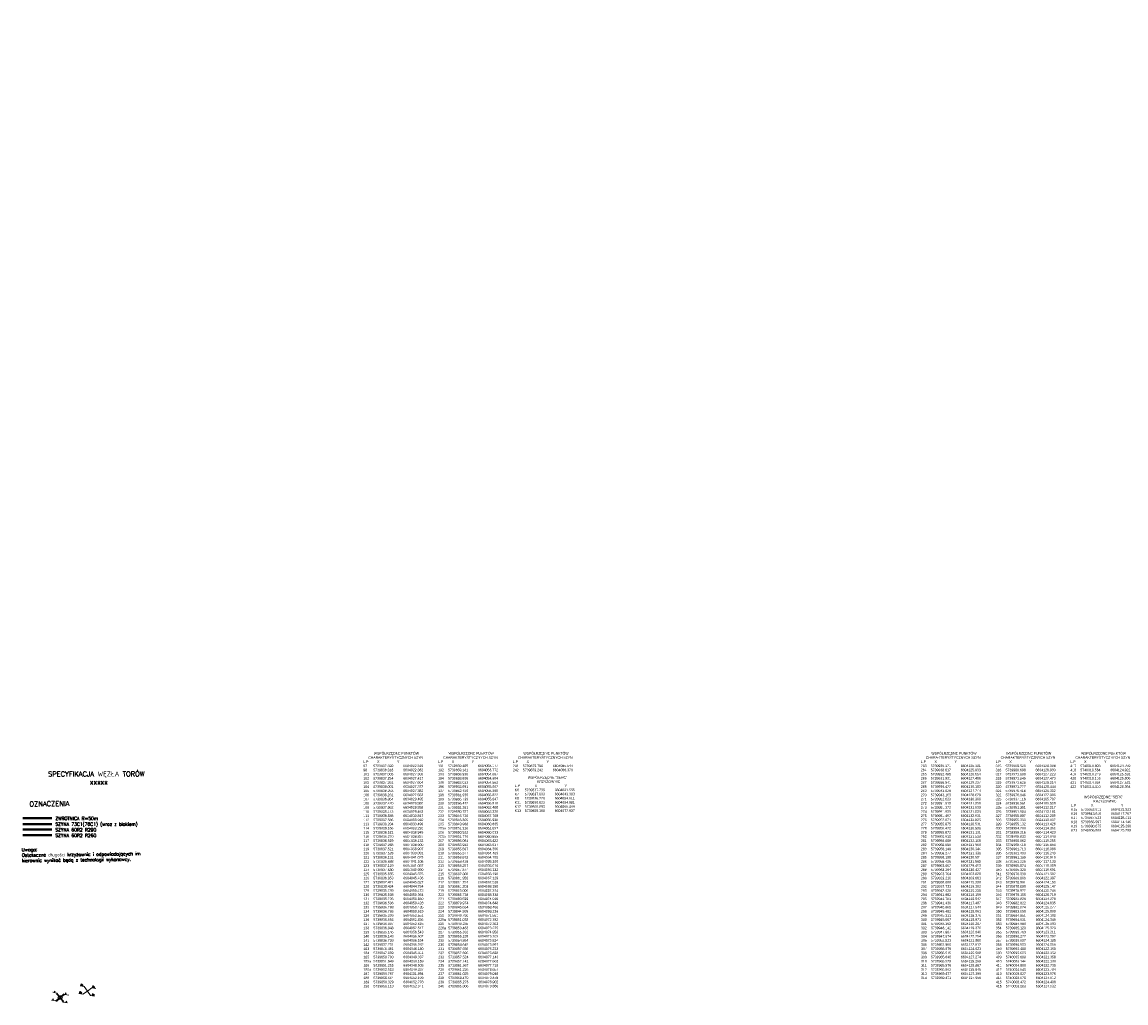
# Model space of a CAD drawing. Header units: metres. Extents: x 6603774 to 6604307, y 5739806 to 5740703.
# Tile 37 of 38: x 6604219 to 6604307, y 5739984 to 5740063. Entities that reach past the tile are written whole.
import ezdxf

# ---------------------------------------------------------------- set-up
doc = ezdxf.new("R2010")
doc.units = ezdxf.units.M
doc.header["$PDMODE"] = 35
doc.header["$PDSIZE"] = 0.3
doc.layers.add('-punkty-specyf', color=7, linetype='Continuous')
doc.layers.add('tabelka-proj konstr', color=7, linetype='Continuous')
for name, color, linetype, lineweight in [('mat-szyna 76C1(VK Ri60)', 3, 'Continuous', 40), ('mat-szyna R60R2', 7, 'Continuous', 40), ('T_szyny 60R2 R290', 14, 'Continuous', 40), ('wsp-KrzyżownicRZ', 1, 'Continuous', 15), ('wsp-tocznej-szyn RZ', 114, 'Continuous', 15), ('zwrotnica R50m', 140, 'Continuous', 40)]:
    doc.layers.add(name, color=color, linetype=linetype, lineweight=lineweight)
doc.styles.add('Style-CHAR_FAST_FONT', font='CHAR_FAST_FONT.shx')
doc.styles.add('WSP', font='txt.shx', dxfattribs={"width": 0.8})
doc.styles.add('ładny1', font='romand.shx')

# ---------------------------------------------------------------- blocks, each defined once
blk = doc.blocks.new('Wsp-pg50(s)')
for p, q in [((0, 0), (315, 315)), ((315, 315), (645, 315))]:
    blk.add_line(p, q)
at = {"style": 'WSP', "width": 0.8}
blk.add_attdef('WSP', (330, 352), '', height=150, dxfattribs=at)

msp = doc.modelspace()

# ---------------------------------------------------------------- linework, layer by layer
at = {"layer": '-punkty-specyf'}
msp.add_point((6604221.9937, 5739984.6382), dxfattribs=at)
at = {"layer": 'mat-szyna 76C1(VK Ri60)'}
msp.add_line((6604218.9996, 5739998.5626), (6604221.3189, 5739998.5626), dxfattribs=at)
at = {"layer": 'mat-szyna R60R2'}
msp.add_line((6604218.9996, 5739997.6626), (6604221.3189, 5739997.6626), dxfattribs=at)
at = {"layer": 'T_szyny 60R2 R290'}
msp.add_line((6604218.9996, 5739998.1126), (6604221.3189, 5739998.1126), dxfattribs=at)
at = {"layer": 'zwrotnica R50m'}
msp.add_line((6604218.9996, 5739999.0233), (6604221.3189, 5739999.0233), dxfattribs=at)

# ---------------------------------------------------------------- block references
at = {"layer": 'wsp-KrzyżownicRZ'}
ref = msp.add_blockref('Wsp-pg50(s)', (6604224.1775, 5739985.1666), dxfattribs=dict(at, xscale=-0.0009999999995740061, yscale=0.0009999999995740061, zscale=0.0009999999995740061, rotation=349.5573435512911))
ref.add_attrib('WSP', 'Kx', (6604223.6293, 5739985.6117), dxfattribs={"layer": '0', "height": 0.15, "rotation": 349.557344, "style": 'WSP', "width": 0.8})
ref = msp.add_blockref('Wsp-pg50(s)', (6604224.1775, 5739985.1666), dxfattribs=dict(at, xscale=0.0009999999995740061, yscale=0.0009999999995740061, zscale=0.0009999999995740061, rotation=169.5573435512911))
ref.add_attrib('WSP', 'Kx', (6604223.5174, 5739985.0045), dxfattribs={"layer": '0', "height": 0.15, "rotation": 349.557343, "style": 'WSP', "width": 0.8})
ref = msp.add_blockref('Wsp-pg50(s)', (6604224.1775, 5739985.1666), dxfattribs=dict(at, xscale=-0.0009999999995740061, yscale=0.0009999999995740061, zscale=0.0009999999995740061, rotation=169.5573435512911))
ref.add_attrib('WSP', 'Kx', (6604224.5397, 5739984.8161), dxfattribs={"layer": '0', "height": 0.15, "rotation": 349.557344, "style": 'WSP', "width": 0.8})
at = {"layer": 'wsp-KrzyżownicRZ', "xscale": 0.0009999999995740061, "yscale": 0.0009999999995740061, "zscale": 0.0009999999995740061, "rotation": 349.5573435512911}
msp.add_blockref('Wsp-pg50(s)', (6604224.1775, 5739985.1666), dxfattribs=at).add_auto_attribs({'WSP': 'Kx'})
at = {"layer": 'wsp-tocznej-szyn RZ'}
ref = msp.add_blockref('Wsp-pg50(s)', (6604221.9937, 5739984.6382), dxfattribs=dict(at, xscale=0.0009999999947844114, yscale=0.0009999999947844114, zscale=0.0009999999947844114, rotation=169.5573437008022))
ref.add_attrib('WSP', 'x', (6604221.3641, 5739984.4527), dxfattribs={"layer": '0', "height": 0.15, "rotation": 349.557344, "style": 'WSP', "width": 0.8})
ref = msp.add_blockref('Wsp-pg50(s)', (6604221.9937, 5739984.6382), dxfattribs=dict(at, xscale=-0.0009999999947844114, yscale=0.0009999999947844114, zscale=0.0009999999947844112, rotation=349.5573437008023))
ref.add_attrib('WSP', 'x', (6604221.4854, 5739985.0632), dxfattribs={"layer": '0', "height": 0.15, "rotation": 349.557344, "style": 'WSP', "width": 0.8})
at = {"layer": 'wsp-tocznej-szyn RZ', "xscale": 0.0009999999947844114, "yscale": 0.0009999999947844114, "zscale": 0.0009999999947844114, "rotation": 349.5573437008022}
msp.add_blockref('Wsp-pg50(s)', (6604221.9937, 5739984.6382), dxfattribs=at).add_auto_attribs({'WSP': 'x'})
at = {"layer": 'wsp-tocznej-szyn RZ'}
ref = msp.add_blockref('Wsp-pg50(s)', (6604221.9937, 5739984.6382), dxfattribs=dict(at, xscale=-0.0009999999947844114, yscale=0.0009999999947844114, zscale=0.0009999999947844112, rotation=169.5573437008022))
ref.add_attrib('WSP', 'x', (6604222.4371, 5739984.255), dxfattribs={"layer": '0', "height": 0.15, "rotation": 349.557344, "style": 'WSP', "width": 0.8})

# ---------------------------------------------------------------- texts
at = {"layer": 'tabelka-proj konstr', "color": 7, "ltscale": 5, "style": 'ładny1'}
msp.add_text('OZNACZENIA', height=0.39375, rotation=0.744788, dxfattribs=at).set_placement((6604219.529, 5739999.9693))
for s, p in [('ZWROTNICA R=50m', (6604221.6065, 5739998.8781)), ('SZYNA 73C1(76C1) (wraz z blokiem)', (6604221.6065, 5739998.4173)), ('SZYNA 60R2 R290', (6604221.6065, 5739997.9673)), ('SZYNA 60R2 R260 ', (6604221.6065, 5739997.5173))]:
    msp.add_text(s, height=0.2625, dxfattribs=at).set_placement(p)
at = {"layer": 'tabelka-proj konstr', "color": 7, "ltscale": 5, "insert": (6604218.5405, 5740002.7691), "char_height": 0.39375, "attachment_point": 1, "rotation": 0.062655, "style": 'ładny1'}
msp.add_mtext_dynamic_manual_height_columns('\\pxqc;SPECYFIKACJA WĘZŁA TORÓW\\P\\pi1;{\\Fromand|c238;xxxxx} ', width=12.722557, gutter_width=0.9, heights=[0], dxfattribs=at)
at = {"layer": 'tabelka-proj konstr', "color": 7, "ltscale": 5, "insert": (6604218.9129, 5739996.6314), "char_height": 0.2625, "width": 10.68855, "attachment_point": 1, "rotation": 0.744788, "style": 'ładny1'}
msp.add_mtext('Uwaga: \\POstateczne długości krzyżownic i odpowiadających im kierownic wynikać będą z technologii wykonawcy. ', dxfattribs=at)
at = {"layer": 'wsp-KrzyżownicRZ', "char_height": 0.2, "width": 5.374779, "attachment_point": 1, "rotation": 0.0627, "style": 'Style-CHAR_FAST_FONT'}
for s, insert in [('\\pxi5.2165;WSPÓŁRZĘDNE "SERC" \\P\\pi8.9305;KRZYŻOWNIC\\P\\pi0;L.P^I^IX^I^I^IY{\\Fchar_fast_font|c238;\\PK6^I5739837.735^I6604031.555\\PK7^I5739837.003^I6604043.083\\PK8^I5739836.270^I6604054.611\\PK11^I5739860.825^I6604054.881\\PK12^I5739860.093^I6604066.409\\PK13^I5739859.360^I6604077.937}', (6604258.4639, 5740002.3952)), ('\\pxi5.2165;WSPÓŁRZĘDNE "SERC" \\P\\pi8.9305;KRZYŻOWNIC\\P\\pi0;L.P^I^IX^I^I^IY{\\Fchar_fast_font|c238;\\PK15^I5739953.911^I6604131.523\\PK16^I5739943.646^I6604117.267\\PK17^I5739967.523^I6604128.411\\PK18^I5739956.997^I6604114.146\\PK19^I5739980.875^I6604125.290\\PK23^I5740006.808^I6604123.299}', (6604303.0924, 5740000.8284))]:
    msp.add_mtext(s, dxfattribs=dict(at, insert=insert))
at = {"layer": 'wsp-tocznej-szyn RZ', "char_height": 0.2, "width": 5.418179, "attachment_point": 1, "rotation": 0.0627, "style": 'Style-CHAR_FAST_FONT'}
for s, insert in [('\\pxi4.2359;WSPÓŁRZĘDNE PUNKTÓW\\P\\pi2.0217;CHARAKTERYSTYCZNYCH SZYN\\P\\pi0;L.P^I    X^I^I    Y{\\Fchar_fast_font|c238;\\P97^I5739837.320^I6604022.319\\P98^I5739838.318^I6604022.382\\P101^I5739837.003^I6604027.309\\P102^I5739837.254^I6604027.417\\P103^I5739837.261^I6604027.604\\P104^I5739838.001^I6604027.372\\P105^I5739838.253^I6604027.380\\P106^I5739838.261^I6604027.563\\P107^I5739836.864^I6604029.495\\P108^I5739837.420^I6604029.580\\P109^I5739837.862^I6604029.559\\P110^I5739838.413^I6604029.462\\P111^I5739836.588^I6604033.847\\P112^I5739837.586^I6604033.910\\P113^I5739838.204^I6604033.499\\P114^I5739839.166^I6604033.226\\P115^I5739836.521^I6604038.945\\P116^I5739836.270^I6604038.837\\P117^I5739836.529^I6604039.132\\P118^I5739837.268^I6604038.900\\P119^I5739837.521^I6604038.907\\P120^I5739837.528^I6604039.091\\P121^I5739836.131^I6604041.023\\P122^I5739836.688^I6604041.108\\P123^I5739837.129^I6604041.087\\P124^I5739837.680^I6604040.990\\P125^I5739835.855^I6604045.375\\P126^I5739836.853^I6604045.438\\P127^I5739837.471^I6604045.027\\P128^I5739838.434^I6604044.754\\P129^I5739835.789^I6604050.473\\P130^I5739835.538^I6604050.364\\P131^I5739835.796^I6604050.660\\P132^I5739836.536^I6604050.428\\P133^I5739836.788^I6604050.435\\P134^I5739836.795^I6604050.619\\P135^I5739835.399^I6604052.551\\P136^I5739835.955^I6604052.636\\P137^I5739836.397^I6604052.615\\P138^I5739836.948^I6604052.517\\P139^I5739835.145^I6604056.543\\P140^I5739836.143^I6604056.607\\P141^I5739836.739^I6604056.554\\P142^I5739837.701^I6604056.282\\P183^I5739846.461^I6604046.180\\P184^I5739847.099^I6604045.411\\P185^I5739850.700^I6604049.337\\P185a^I5739851.949^I6604050.169\\P186^I5739851.255^I6604048.505\\P186a^I5739852.503^I6604049.337\\P187^I5739856.797^I6604051.894\\P188^I5739856.664^I6604052.109\\P189^I5739856.329^I6604052.778\\P190^I5739856.110^I6604052.941}', (6604246.3102, 5740004.3261)), ('\\pxi4.2359;WSPÓŁRZĘDNE PUNKTÓW\\P\\pi2.0217;CHARAKTERYSTYCZNYCH SZYN\\P\\pi0;L.P^I    X^I^I    Y{\\Fchar_fast_font|c238;\\P191^I5739859.405^I6604053.177\\P192^I5739859.161^I6604053.772\\P193^I5739858.990^I6604054.087\\P194^I5739858.606^I6604054.604\\P195^I5739863.033^I6604054.662\\P196^I5739862.691^I6604055.602\\P197^I5739862.490^I6604055.990\\P198^I5739861.935^I6604056.822\\P199^I5739866.739^I6604055.847\\P200^I5739866.472^I6604056.810\\P201^I5739881.261^I6604062.488\\P202^I5739880.707^I6604063.320\\P203^I5739845.728^I6604057.708\\P204^I5739846.366^I6604056.938\\P205^I5739849.968^I6604060.865\\P205a^I5739851.216^I6604061.697\\P206^I5739850.522^I6604060.033\\P206a^I5739851.770^I6604060.865\\P207^I5739856.064^I6604063.422\\P208^I5739855.932^I6604063.637\\P209^I5739855.597^I6604064.306\\P210^I5739855.377^I6604064.469\\P211^I5739858.672^I6604064.705\\P212^I5739858.428^I6604065.300\\P213^I5739858.257^I6604065.615\\P214^I5739857.874^I6604066.132\\P215^I5739862.300^I6604066.190\\P216^I5739861.958^I6604067.129\\P217^I5739861.757^I6604067.518\\P218^I5739861.203^I6604068.350\\P219^I5739866.006^I6604067.374\\P220^I5739865.739^I6604068.338\\P221^I5739880.529^I6604074.016\\P222^I5739879.974^I6604074.848\\P223^I5739845.634^I6604068.466\\P224^I5739844.995^I6604069.236\\P225^I5739849.790^I6604071.561\\P225a^I5739851.038^I6604072.392\\P226^I5739849.235^I6604072.393\\P226a^I5739850.483^I6604073.225\\P227^I5739855.332^I6604074.950\\P228^I5739855.199^I6604075.165\\P229^I5739854.864^I6604075.834\\P230^I5739854.645^I6604075.997\\P231^I5739857.939^I6604076.233\\P232^I5739857.696^I6604076.828\\P233^I5739857.524^I6604077.143\\P234^I5739857.141^I6604077.660\\P235^I5739861.567^I6604077.718\\P236^I5739861.226^I6604078.657\\P237^I5739861.025^I6604079.046\\P238^I5739860.470^I6604079.878\\P239^I5739865.273^I6604078.902\\P240^I5739865.006^I6604079.866}', (6604252.3102, 5740004.3261)), ('\\pxi4.2359;WSPÓŁRZĘDNE PUNKTÓW\\P\\pi2.0217;CHARAKTERYSTYCZNYCH SZYN\\P\\pi0;L.P^I    X^I^I    Y{\\Fchar_fast_font|c238;\\P241^I5739879.796^I6604085.544\\P242^I5739879.242^I6604086.376}', (6604258.3128, 5740004.3261)), ('\\pxi4.2359;WSPÓŁRZĘDNE PUNKTÓW\\P\\pi2.0217;CHARAKTERYSTYCZNYCH SZYN\\P\\pi0;L.P^I    X^I^I    Y{\\Fchar_fast_font|c238;\\P263^I5739939.171^I6604125.101\\P264^I5739938.617^I6604125.933\\P265^I5739932.485^I6604126.654\\P266^I5739931.931^I6604127.486\\P267^I5739936.941^I6604129.297\\P268^I5739936.477^I6604130.183\\P269^I5739943.628^I6604127.744\\P270^I5739943.163^I6604128.629\\P271^I5739952.039^I6604130.366\\P272^I5739951.918^I6604131.359\\P273^I5739951.372^I6604131.909\\P274^I5739951.935^I6604131.835\\P275^I5739951.497^I6604132.901\\P276^I5739952.071^I6604132.825\\P277^I5739955.875^I6604130.531\\P278^I5739956.472^I6604130.995\\P279^I5739955.872^I6604131.131\\P280^I5739955.910^I6604131.530\\P281^I5739956.088^I6604132.108\\P282^I5739956.699^I6604131.969\\P283^I5739958.149^I6604130.344\\P284^I5739958.277^I6604131.336\\P285^I5739958.198^I6604130.591\\P286^I5739958.426^I6604131.565\\P287^I5739963.067^I6604129.453\\P288^I5739963.294^I6604130.427\\P289^I5739923.764^I6604108.828\\P290^I5739923.210^I6604109.661\\P291^I5739938.000^I6604115.338\\P292^I5739937.733^I6604116.302\\P293^I5739942.536^I6604115.326\\P294^I5739941.982^I6604116.159\\P295^I5739941.781^I6604116.547\\P296^I5739941.439^I6604117.487\\P297^I5739945.865^I6604117.544\\P298^I5739945.482^I6604118.061\\P299^I5739945.311^I6604118.376\\P300^I5739945.067^I6604118.971\\P301^I5739948.362^I6604119.207\\P302^I5739948.142^I6604119.370\\P303^I5739947.807^I6604120.040\\P304^I5739947.674^I6604120.254\\P305^I5739952.523^I6604121.980\\P306^I5739951.968^I6604122.812\\P307^I5739956.979^I6604124.623\\P308^I5739956.515^I6604125.508\\P309^I5739965.640^I6604127.274\\P310^I5739965.529^I6604128.268\\P311^I5739965.576^I6604128.867\\P312^I5739965.803^I6604129.840\\P313^I5739969.477^I6604127.399\\P314^I5739969.471^I6604127.956}', (6604291.0377, 5740004.3261)), ('\\pxi4.2359;WSPÓŁRZĘDNE PUNKTÓW\\P\\pi2.0217;CHARAKTERYSTYCZNYCH SZYN\\P\\pi0;L.P^I    X^I^I    Y{\\Fchar_fast_font|c238;\\P315^I5739969.523^I6604128.398\\P316^I5739969.698^I6604128.930\\P317^I5739971.500^I6604127.223\\P318^I5739971.549^I6604127.470\\P319^I5739971.628^I6604128.214\\P320^I5739971.777^I6604128.444\\P321^I5739976.418^I6604126.332\\P322^I5739976.646^I6604127.306\\P323^I5739937.116^I6604105.707\\P324^I5739936.561^I6604106.539\\P325^I5739951.351^I6604112.217\\P326^I5739951.084^I6604113.181\\P327^I5739955.887^I6604112.205\\P328^I5739955.333^I6604113.037\\P329^I5739955.132^I6604113.426\\P330^I5739954.790^I6604114.366\\P331^I5739959.216^I6604114.423\\P332^I5739958.833^I6604114.940\\P333^I5739958.662^I6604115.255\\P334^I5739958.418^I6604115.850\\P335^I5739961.713^I6604116.086\\P336^I5739961.493^I6604116.249\\P337^I5739961.159^I6604116.919\\P338^I5739961.026^I6604117.133\\P339^I5739965.874^I6604118.859\\P340^I5739965.320^I6604119.691\\P341^I5739970.330^I6604121.502\\P342^I5739969.866^I6604122.387\\P343^I5739978.991^I6604124.153\\P344^I5739978.880^I6604125.147\\P345^I5739978.927^I6604125.746\\P346^I5739979.155^I6604126.719\\P347^I5739982.828^I6604124.278\\P348^I5739982.822^I6604124.835\\P349^I5739982.874^I6604125.277\\P350^I5739983.050^I6604125.809\\P351^I5739984.851^I6604124.102\\P352^I5739984.901^I6604124.349\\P353^I5739984.980^I6604125.093\\P354^I5739985.128^I6604125.323\\P355^I5739989.769^I6604123.211\\P356^I5739990.277^I6604123.092\\P357^I5739989.997^I6604124.185\\P358^I5739990.505^I6604124.066\\P359^I5739995.480^I6604122.160\\P360^I5739995.605^I6604123.152\\P409^I5740005.698^I6604121.358\\P410^I5740005.144^I6604122.190\\P411^I5740004.890^I6604122.735\\P412^I5740004.645^I6604123.704\\P413^I5740009.027^I6604123.576\\P414^I5740008.676^I6604124.012\\P415^I5740008.472^I6604124.408\\P416^I5740008.283^I6604124.932}', (6604297.0377, 5740004.3261)), ('\\pxi4.2359;WSPÓŁRZĘDNE PUNKTÓW\\P\\pi2.0217;CHARAKTERYSTYCZNYCH SZYN\\P\\pi0;L.P^I    X^I^I    Y{\\Fchar_fast_font|c238;\\P417^I5740010.803^I6604124.759\\P418^I5740010.584^I6604124.922\\P419^I5740010.249^I6604125.591\\P420^I5740010.116^I6604125.806\\P421^I5740014.964^I6604127.531\\P422^I5740014.410^I6604128.364}', (6604303.0377, 5740004.3261))]:
    msp.add_mtext(s, dxfattribs=dict(at, insert=insert))

doc.saveas('drawing.dxf')
